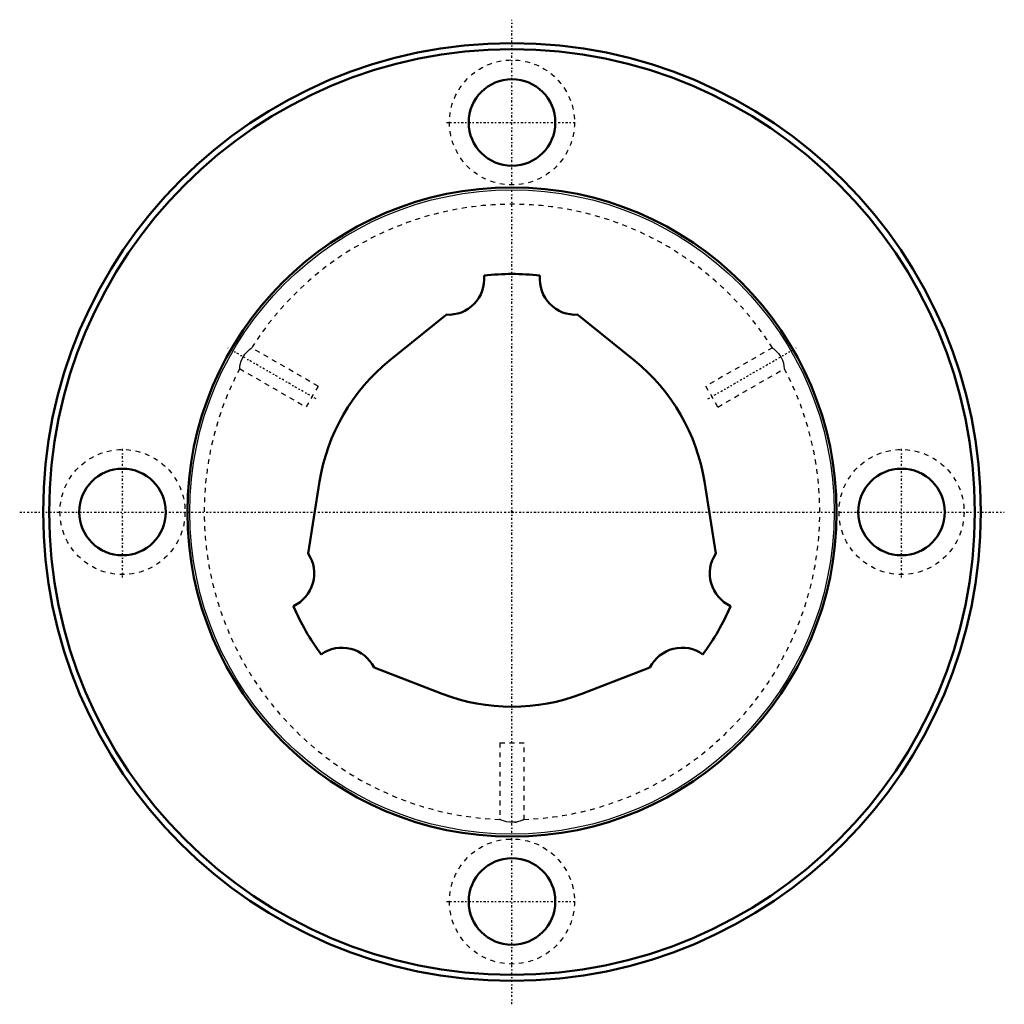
# Model space of a CAD drawing. Header units: millimetres. Extents: x -102 to 102, y -102 to 102.
import ezdxf

# ---------------------------------------------------------------- set-up
doc = ezdxf.new("R2010")
doc.units = ezdxf.units.MM
doc.linetypes.add('Center', pattern=[1.5, 0.45, -0.5, 0.05, -0.5])
doc.linetypes.add('Dashed', pattern=[2, 1, -1])
for name, color, linetype, lineweight in [('2d ConnectionPoints', 7, 'Continuous', 50), ('AM_0', 7, 'Continuous', 50), ('AM_4', 3, 'Continuous', 25), ('AM_7', 7, 'Center', 25), ('AM_9', 6, 'Dashed', 25)]:
    doc.layers.add(name, color=color, linetype=linetype, lineweight=lineweight)

# ---------------------------------------------------------------- blocks, each defined once
blk = doc.blocks.new('1_LBF100_Nut_0_in_LBF100_640L_6402400__2')
at = {"layer": 'AM_0'}
for centre, radius in [((0, 0), 97.5), ((0, 0), 96.25), ((0, 81), 9), ((0, 0), 67.5), ((-81, 0), 9), ((81, 0), 9), ((0, -81), 9)]:
    blk.add_circle(centre, radius, dxfattribs=at)
at = {"layer": 'AM_4'}
blk.add_circle((0, 0), 67, dxfattribs=at)
at = {"layer": 'AM_7'}
for p, q in [((0, -102.38), (0, 102.38)), ((-13.65, 81), (13.65, 81)), ((-40.72, 23.51), (-59.3, 34.24)), ((40.72, 23.51), (59.3, 34.24)), ((-81, -13.65), (-81, 13.65)), ((81, -13.65), (81, 13.65)), ((-102.38, 0), (102.38, 0)), ((-13.65, -81), (13.65, -81))]:
    blk.add_line(p, q, dxfattribs=at)
at = {"layer": 'AM_9'}
for p, q in [((-40.32, 26.17), (-54.13, 34.14)), ((54.14, 34.15), (40.32, 26.17)), ((-56.64, 29.82), (-42.82, 21.83)), ((-56.63, 29.87), (-56.63, 29.83)), ((42.82, 21.83), (56.64, 29.81)), ((56.63, 29.81), (56.63, 29.83)), ((-40.32, 26.17), (-42.82, 21.83)), ((42.82, 21.83), (40.32, 26.17)), ((-2.5, -48), (2.5, -48)), ((-2.5, -48), (-2.5, -63.96)), ((2.5, -63.97), (2.5, -48)), ((0.84, -64.47), (1.04, -64.43))]:
    blk.add_line(p, q, dxfattribs=at)
for points in [[(-56.63, 29.81), (-56.63, 29.87), (-56.59, 30.16), (-56.5, 30.67), (-56.3, 31.39), (-55.96, 32.16), (-55.53, 32.81), (-55.07, 33.34), (-54.61, 33.77), (-54.26, 34.05), (-54.13, 34.14)], [(54.13, 34.14), (54.2, 34.09), (54.45, 33.9), (54.87, 33.54), (55.4, 32.98), (55.88, 32.29), (56.22, 31.6), (56.43, 30.94), (56.56, 30.34), (56.62, 29.92), (56.63, 29.81)], [(2.5, -63.95), (2.48, -63.96), (2.27, -64.05), (1.83, -64.22), (1.17, -64.41), (0.34, -64.53), (-0.46, -64.52), (-1.17, -64.41), (-1.8, -64.23), (-2.28, -64.05), (-2.49, -63.95), (-2.5, -63.95)], [(0.53, -64.51), (0.72, -64.49), (0.84, -64.47)]]:
    blk.add_lwpolyline(points, dxfattribs=at)
for centre in [(0, 81), (-81, 0), (81, 0), (0, -81)]:
    blk.add_circle(centre, 13, dxfattribs=at)
for start, end in [(32.2196, 147.7617), (152.2124, 267.7836), (272.2101, 27.7755)]:
    blk.add_arc((0, 0), 64, start, end, dxfattribs=at)
blk = doc.blocks.new('2_LBF1001640_Spline_Shaft_0_in_LBF100_640L_6402400__2')
at = {"layer": 'AM_0'}
for p, q in [((-13.69, 41.03), (-25.49, 31.47)), ((25.49, 31.47), (13.69, 41.03)), ((-40, 6.34), (-42.38, -8.66)), ((42.38, -8.66), (40, 6.34)), ((-28.69, -32.37), (-14.51, -37.81)), ((14.51, -37.81), (28.69, -32.37))]:
    blk.add_line(p, q, dxfattribs=at)
for centre, radius, start, end in [((-13.2, 48.45), 7.43, 266.2495, 5.5084), ((0, 0), 49.5, 83.2663, 96.7337), ((13.2, 48.45), 7.43, 174.4916, 273.7505), ((0, 0), 40.5, 129, 171), ((0, 0), 40.5, 9, 51), ((-48.55, -12.79), 7.43, 294.4916, 33.7505), ((48.55, -12.79), 7.43, 146.2495, 245.5084), ((0, 0), 49.5, 203.2663, 216.7337), ((0, 0), 49.5, 323.2663, 336.7337), ((-35.35, -35.65), 7.43, 26.2495, 125.5084), ((35.36, -35.65), 7.43, 54.4916, 153.7505), ((0, 0), 40.5, 249, 291)]:
    blk.add_arc(centre, radius, start, end, dxfattribs=at)

msp = doc.modelspace()

# ---------------------------------------------------------------- linework, layer by layer
at = {"layer": '2d ConnectionPoints'}
msp.add_point((0, 0), dxfattribs=at)
msp.add_point((0, 0), dxfattribs=at)
msp.add_point((0, 0), dxfattribs=at)

# ---------------------------------------------------------------- block references
for name in ['1_LBF100_Nut_0_in_LBF100_640L_6402400__2', '2_LBF1001640_Spline_Shaft_0_in_LBF100_640L_6402400__2']:
    msp.add_blockref(name, (0, 0))

doc.saveas('drawing.dxf')
